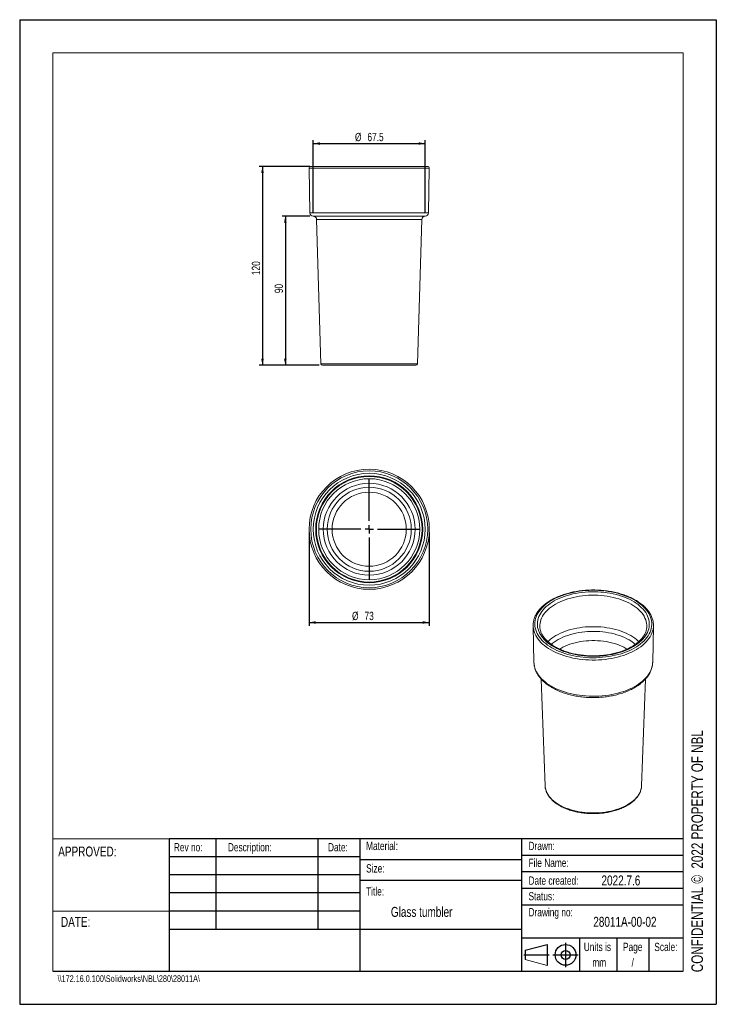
# Model space of a CAD drawing. Header units: millimetres. Extents: x 0 to 210, y 0 to 297.
import ezdxf

# ---------------------------------------------------------------- set-up
doc = ezdxf.new("R2010")
doc.units = ezdxf.units.MM
doc.layers.add('注释', color=7, linetype='Continuous')
doc.styles.add('SLDTEXTSTYLE0', font='TXT', dxfattribs={"width": 0.75})
doc.dimstyles.new('SLDDIMSTYLE0', dxfattribs={"dimtxt": 2.5, "dimasz": 2, "dimexe": 0, "dimexo": 0.0625, "dimtad": 1, "dimdec": 3, "dimlfac": 2, "dimrnd": 1e-09, "dimzin": 12, "dimdsep": 46, "dimtxsty": 'SLDTEXTSTYLE0', "dimsah": 1, "dimcen": 0.09, "dimadec": 0, "dimazin": 3, "dimtfac": 1, "dimtdec": 3, "dimtofl": 0, "dimtmove": 0, "dimatfit": 3, "dimfxl": 0, "dimfrac": 2, "dimtolj": 1, "dimtzin": 12, "dimarcsym": 0})
doc.dimstyles.new('SLDDIMSTYLE1', dxfattribs={"dimtxt": 2.5, "dimasz": 2, "dimexe": 0, "dimexo": 0.0625, "dimtad": 1, "dimdec": 1, "dimlfac": 2, "dimrnd": 1e-09, "dimzin": 12, "dimdsep": 46, "dimtxsty": 'SLDTEXTSTYLE0', "dimsah": 1, "dimcen": 0.09, "dimadec": 0, "dimazin": 3, "dimtfac": 1, "dimtdec": 1, "dimtofl": 0, "dimtmove": 0, "dimatfit": 3, "dimfxl": 0, "dimfrac": 2, "dimtolj": 1, "dimtzin": 12, "dimarcsym": 0})
doc.dimstyles.new('SLDDIMSTYLE2', dxfattribs={"dimtxt": 2.5, "dimasz": 2, "dimexe": 0, "dimexo": 0.0625, "dimtad": 1, "dimdec": 0, "dimlfac": 2, "dimrnd": 1e-09, "dimzin": 12, "dimdsep": 46, "dimtxsty": 'SLDTEXTSTYLE0', "dimsah": 1, "dimcen": 0.09, "dimadec": 0, "dimazin": 3, "dimtfac": 1, "dimtdec": 0, "dimtofl": 0, "dimtmove": 0, "dimatfit": 3, "dimfxl": 0, "dimfrac": 2, "dimtolj": 1, "dimtzin": 12, "dimarcsym": 0})

# ---------------------------------------------------------------- blocks, each defined once
blk = doc.blocks.new('_D')
at = {"layer": '注释', "color": 7}
for p, q in [((87.49, 252.75), (72.19, 252.75)), ((73.19, 252.75), (73.19, 192.75)), ((90.31, 192.75), (72.19, 192.75))]:
    blk.add_line(p, q, dxfattribs=at)
for points in [[(73.19, 252.75), (72.79, 250.75), (73.59, 250.75)], [(73.19, 192.75), (73.59, 194.75), (72.79, 194.75)]]:
    blk.add_solid(points, dxfattribs=at)
at = {"layer": '注释', "color": 7, "insert": (69.97, 219.95), "char_height": 2.5, "attachment_point": 1, "rotation": 90, "style": 'SLDTEXTSTYLE0'}
blk.add_mtext('120', dxfattribs=at)
blk = doc.blocks.new('_D_1')
at = {"layer": '注释', "color": 7}
for p, q in [((87.47, 237.75), (79.08, 237.75)), ((80.08, 237.75), (80.08, 192.75)), ((90.31, 192.75), (79.08, 192.75))]:
    blk.add_line(p, q, dxfattribs=at)
for points in [[(80.08, 237.75), (79.68, 235.75), (80.48, 235.75)], [(80.08, 192.75), (80.48, 194.75), (79.68, 194.75)]]:
    blk.add_solid(points, dxfattribs=at)
at = {"layer": '注释', "color": 7, "insert": (76.86, 214.5), "char_height": 2.5, "attachment_point": 1, "rotation": 90, "style": 'SLDTEXTSTYLE0'}
blk.add_mtext('90', dxfattribs=at)
blk = doc.blocks.new('_D_2')
at = {"layer": '注释', "color": 7}
for p, q in [((88.51, 238.75), (88.51, 260.64)), ((88.51, 259.64), (122.25, 259.64)), ((122.25, 238.75), (122.25, 260.64))]:
    blk.add_line(p, q, dxfattribs=at)
for points in [[(88.51, 259.64), (90.51, 259.24), (90.51, 260.04)], [(122.25, 259.64), (120.25, 260.04), (120.25, 259.24)]]:
    blk.add_solid(points, dxfattribs=at)
at = {"layer": '注释', "color": 7, "char_height": 2.5, "attachment_point": 1, "style": 'SLDTEXTSTYLE0'}
for s, insert in [('%%c', (101.08, 262.86)), ('67.5', (104.83, 262.86))]:
    blk.add_mtext(s, dxfattribs=dict(at, insert=insert))
blk = doc.blocks.new('_D_3')
at = {"layer": '注释', "color": 7}
for p, q in [((87.23, 142.3), (87.23, 114.17)), ((123.49, 142.3), (123.49, 114.17)), ((87.23, 115.17), (123.49, 115.17))]:
    blk.add_line(p, q, dxfattribs=at)
for points in [[(87.23, 115.17), (89.23, 114.77), (89.23, 115.57)], [(123.49, 115.17), (121.49, 115.57), (121.49, 114.77)]]:
    blk.add_solid(points, dxfattribs=at)
at = {"layer": '注释', "color": 7, "char_height": 2.5, "attachment_point": 1, "style": 'SLDTEXTSTYLE0'}
for s, insert in [('%%c', (100.19, 118.4)), ('73', (103.95, 118.4))]:
    blk.add_mtext(s, dxfattribs=dict(at, insert=insert))
blk = doc.blocks.new('SW_CENTERMARKSYMBOL_0')
at = {"layer": '注释', "color": 0}
for p, q in [((0, 2.5), (0, 15.1)), ((-2.5, 0), (-15.1, 0)), ((0, 0), (-1.25, 0)), ((0, 0), (0, 1.25)), ((0, 0), (0, -1.25)), ((0, 0), (1.25, 0)), ((2.5, 0), (15.1, 0)), ((0, -2.5), (0, -15.1))]:
    blk.add_line(p, q, dxfattribs=at)

msp = doc.modelspace()

# ---------------------------------------------------------------- linework, layer by layer
at = {"color": 7, "linetype": 'Continuous', "lineweight": 15}
for p, q in [((87.73159, 252.75), (105.35961, 252.75)), ((105.35961, 252.75), (122.98763, 252.75)), ((87.23166, 252.24127), (87.46746, 238.73255)), ((123.25176, 238.73255), (123.48755, 252.24127)), ((105.35961, 237.75), (88.46731, 237.75)), ((122.25191, 237.75), (105.35961, 237.75)), ((89.51341, 236.77967), (90.80578, 193.23517)), ((119.91344, 193.23517), (121.20581, 236.77967)), ((105.35961, 192.75), (91.30556, 192.75)), ((119.41366, 192.75), (105.35961, 192.75)), ((154.80054, 114.16543), (155.03632, 103.13669)), ((190.8179, 103.13669), (191.05367, 114.16543)), ((157.20694, 98.10699), (158.37648, 65.93739)), ((187.47773, 65.93739), (188.64726, 98.1064)), ((187.47511, 65.87599), (187.47773, 65.93739))]:
    msp.add_line(p, q, dxfattribs=at)
at = {"color": 1, "linetype": 'Continuous', "lineweight": 15}
for p, q in [((105.35961, 252.24127), (87.23166, 252.24127)), ((123.48755, 252.24127), (105.35961, 252.24127)), ((87.46746, 238.73255), (123.25176, 238.73255)), ((121.20581, 236.77967), (89.51341, 236.77967)), ((90.80578, 193.23517), (105.35961, 193.23517)), ((105.35961, 193.23517), (119.91344, 193.23517))]:
    msp.add_line(p, q, dxfattribs=at)
at = {"color": 7, "linetype": 'Continuous', "lineweight": 15, "flags": 128}
for points in [[(160.46222, 107.51414), (161.17421, 107.12536), (161.92254, 106.76002), (162.70488, 106.41925), (163.51881, 106.1041), (164.36183, 105.81556), (165.23132, 105.55451), (166.1246, 105.32176), (167.0389, 105.11803), (167.97141, 104.94394), (168.91923, 104.80004), (169.87944, 104.68677), (170.84907, 104.60449), (171.82513, 104.55344), (172.80459, 104.53378), (173.78443, 104.54558), (174.76162, 104.58879), (175.73313, 104.66329), (176.69598, 104.76884), (177.64718, 104.90512), (178.58378, 105.0717), (179.5029, 105.26808), (180.4017, 105.49364), (181.27739, 105.74769), (182.12728, 106.02944), (182.94872, 106.33802), (183.73919, 106.67248), (184.49624, 107.03178), (185.21753, 107.41481), (185.90083, 107.8204), (186.54403, 108.24728), (187.14514, 108.69413), (187.70231, 109.15958), (188.2138, 109.64219), (188.67805, 110.14046), (189.09361, 110.65285), (189.4592, 111.17778), (189.77369, 111.71363), (190.0361, 112.25875), (190.24564, 112.81144), (190.40164, 113.37), (190.50364, 113.9327), (190.5513, 114.4978), (190.54449, 115.06356), (190.48322, 115.62822), (190.36769, 116.19005), (190.19825, 116.7473), (189.97543, 117.29826), (189.69991, 117.84121), (189.37255, 118.37449), (188.99435, 118.89644), (188.5665, 119.40545), (188.0903, 119.89994), (187.56723, 120.3784), (186.99892, 120.83933), (186.3871, 121.28132), (185.73369, 121.70299), (185.04069, 122.10305), (184.31024, 122.48026), (183.54461, 122.83346), (182.74617, 123.16154), (181.91737, 123.4635), (181.06078, 123.7384), (180.17906, 123.9854), (179.27492, 124.20372), (178.35116, 124.39271), (177.41063, 124.55176), (176.45624, 124.68039), (175.49095, 124.77821), (174.51773, 124.8449), (173.5396, 124.88027), (172.55957, 124.8842), (171.58068, 124.85669), (170.60595, 124.79781), (169.63839, 124.70775), (168.681, 124.58679), (167.73673, 124.4353), (166.80851, 124.25375), (165.8992, 124.04269), (165.01161, 123.8028), (164.14849, 123.5348), (163.3125, 123.23952), (162.50623, 122.91787), (161.73218, 122.57086), (160.99272, 122.19955), (160.29015, 121.80508), (159.62664, 121.38869), (159.00425, 120.95166), (158.42489, 120.49533), (157.89035, 120.02112), (157.40229, 119.53049), (156.96222, 119.02496), (156.5715, 118.5061), (156.23132, 117.9755), (155.94276, 117.43481), (155.70669, 116.8857), (155.52385, 116.32986), (155.3948, 115.76901), (155.31995, 115.20489), (155.29951, 114.63924), (155.33356, 114.07381), (155.422, 113.51035), (155.56454, 112.95059), (155.76074, 112.39628), (156.01001, 111.84911), (156.31157, 111.31079), (156.66448, 110.78297), (157.06766, 110.26729), (157.51986, 109.76534), (158.01969, 109.27868), (158.56559, 108.80881), (159.15589, 108.35717), (159.78875, 107.92517), (160.46222, 107.51414)], [(160.99571, 107.82212), (160.3398, 108.22284), (159.72421, 108.64433), (159.15092, 109.08525), (158.62175, 109.54419), (158.13841, 110.01968), (157.70244, 110.51019), (157.31524, 111.01416), (156.97805, 111.52996), (156.69195, 112.05595), (156.45785, 112.59045), (156.27651, 113.13173), (156.14851, 113.67807), (156.07426, 114.22771), (156.05399, 114.7789), (156.08777, 115.32986), (156.17549, 115.87885), (156.31687, 116.42408), (156.51146, 116.96383), (156.75863, 117.49636), (157.0576, 118.01996), (157.4074, 118.53295), (157.80691, 119.03371), (158.25486, 119.52061), (158.74981, 119.9921), (159.29017, 120.44667), (159.87422, 120.88287), (160.50008, 121.29929), (161.16575, 121.6946), (161.86909, 122.06754), (162.60785, 122.41691), (163.37967, 122.7416), (164.18207, 123.04055), (165.01249, 123.31283), (165.86826, 123.55754), (166.74664, 123.77391), (167.64482, 123.96125), (168.55991, 124.11895), (169.489, 124.24651), (170.4291, 124.34353), (171.37721, 124.40968), (172.33028, 124.44477), (173.28526, 124.44867), (174.23909, 124.42137), (175.18872, 124.36297), (176.1311, 124.27365), (177.06323, 124.15369), (177.9821, 124.00347), (178.88478, 123.82349), (179.76838, 123.61432), (180.63006, 123.37662), (181.46707, 123.11116), (182.27671, 122.81879), (183.05642, 122.50044), (183.80367, 122.15714), (184.51608, 121.78998), (185.19137, 121.40015), (185.82738, 120.98888), (186.42206, 120.5575), (186.97351, 120.10739), (187.47997, 119.63999), (187.93981, 119.15679), (188.35156, 118.65935), (188.7139, 118.14926), (189.02567, 117.62816), (189.28587, 117.0977), (189.49367, 116.5596), (189.6484, 116.01557), (189.74957, 115.46736), (189.79685, 114.91673), (189.79009, 114.36543), (189.72932, 113.81523), (189.61472, 113.26791), (189.44667, 112.7252), (189.2257, 112.18885), (188.95252, 111.66057), (188.62801, 111.14206), (188.2532, 110.63499), (187.8293, 110.14096), (187.35766, 109.66157), (186.8398, 109.19836), (186.27737, 108.75279), (185.67217, 108.32631), (185.02615, 107.92028), (184.34137, 107.536), (183.62003, 107.1747), (182.86444, 106.83754), (182.07701, 106.52559), (181.26027, 106.23987), (180.41684, 105.98127), (179.54942, 105.75064), (178.66079, 105.5487), (177.75379, 105.37611), (176.83132, 105.23342), (175.89635, 105.12109), (174.95187, 105.03947), (174.00091, 104.98883), (173.0465, 104.96933), (172.09171, 104.98103), (171.1396, 105.0239), (170.19321, 105.09779), (169.25558, 105.20248), (168.32971, 105.33762), (167.41857, 105.50278), (166.52507, 105.69743), (165.65209, 105.92096), (164.8024, 106.17264), (163.97874, 106.45167), (163.18375, 106.75715), (162.41997, 107.0881), (161.68984, 107.44348), (160.99571, 107.82212)], [(155.03632, 103.13669), (155.03666, 103.12184), (155.03756, 103.08811)], [(158.37648, 65.93739), (158.39401, 65.66544), (158.44609, 65.27429)]]:
    msp.add_lwpolyline(points, dxfattribs=at)
at = {"color": 1, "linetype": 'Continuous', "lineweight": 15, "flags": 128}
for points in [[(184.32826, 120.69), (183.64605, 121.06156), (182.92757, 121.40959), (182.17526, 121.73292), (181.39165, 122.03044), (180.5794, 122.30116), (179.74126, 122.54416), (178.88006, 122.75861), (177.99872, 122.9438), (177.10022, 123.09908), (176.1876, 123.22395), (175.26394, 123.31797), (174.33238, 123.38083), (173.39606, 123.41231), (172.45816, 123.41231), (171.52184, 123.38083), (170.59028, 123.31797), (169.66662, 123.22395), (168.754, 123.09908), (167.8555, 122.9438), (166.97415, 122.75861), (166.11296, 122.54416), (165.27481, 122.30116), (164.46257, 122.03044), (163.67896, 121.73292), (162.92664, 121.40959), (162.20817, 121.06156), (161.52596, 120.69), (160.88233, 120.29617), (160.27946, 119.8814), (159.71938, 119.4471), (159.20399, 118.99473), (158.73504, 118.52583), (158.31411, 118.04198), (157.94263, 117.54482), (157.62184, 117.03604), (157.35285, 116.51734), (157.13655, 115.9905), (156.97369, 115.45728), (156.86481, 114.9195), (156.81027, 114.37898), (156.80467, 113.99381)], [(189.04945, 113.98945), (189.04395, 114.37898), (188.98941, 114.9195), (188.88053, 115.45728), (188.71766, 115.9905), (188.50137, 116.51734), (188.23237, 117.03604), (187.91159, 117.54482), (187.54011, 118.04198), (187.11918, 118.52583), (186.65022, 118.99473), (186.13484, 119.4471), (185.57476, 119.8814), (184.97189, 120.29617), (184.32826, 120.69)], [(160.10872, 106.89468), (159.42784, 107.30982), (158.78725, 107.74581), (158.18886, 108.20135), (157.63446, 108.67507), (157.1257, 109.16556), (156.66409, 109.67135), (156.25102, 110.19095), (155.88771, 110.72279), (155.57526, 111.26529), (155.31459, 111.81683), (155.10649, 112.37577), (154.95157, 112.94043), (154.86362, 113.41289)], [(159.21884, 109.39703), (159.3748, 109.54614), (159.88377, 109.99287), (160.43688, 110.42177), (161.03224, 110.83138), (161.66786, 111.2203), (162.34158, 111.58724), (163.05111, 111.93094), (163.79406, 112.25024), (164.56792, 112.54406), (165.37006, 112.81141), (166.19777, 113.05139), (167.04825, 113.26317), (167.91862, 113.44605), (168.80594, 113.5994), (169.7072, 113.72272), (170.61936, 113.81556), (171.53933, 113.87764), (172.46399, 113.90873), (173.39022, 113.90873), (174.31489, 113.87764), (175.23486, 113.81556), (176.14701, 113.72272), (177.04828, 113.5994), (177.9356, 113.44605), (178.80597, 113.26317), (179.65645, 113.05139), (180.48416, 112.81141), (181.2863, 112.54406), (182.06015, 112.25024), (182.8031, 111.93094), (183.51264, 111.58724), (184.18635, 111.2203), (184.82197, 110.83138), (185.41734, 110.42177), (185.97045, 109.99287), (186.47942, 109.54614), (186.63328, 109.39907)], [(190.98491, 113.37488), (190.93301, 113.08229), (190.79147, 112.51646), (190.59661, 111.95594), (190.34901, 111.40239), (190.04943, 110.85748), (189.69874, 110.32282), (189.298, 109.80002), (188.8484, 109.29063), (188.35129, 108.79617), (187.80815, 108.31813), (187.22059, 107.85792), (186.59038, 107.41692), (185.91939, 106.99644), (185.20963, 106.59775), (184.46321, 106.22202), (183.68236, 105.87039), (182.86942, 105.5439), (182.0268, 105.24352), (181.15702, 104.97016), (180.26269, 104.72462), (179.34646, 104.50765), (178.41108, 104.31988), (177.45932, 104.16188), (176.49405, 104.03412), (175.51812, 103.93698), (174.53447, 103.87076), (173.54602, 103.83564), (172.55572, 103.83173), (171.56653, 103.85906), (170.5814, 103.91752), (169.60327, 104.00695), (168.63506, 104.12709), (167.67965, 104.27757), (166.73991, 104.45794), (165.81864, 104.66768), (164.91858, 104.90614), (164.04242, 105.17262), (163.19277, 105.46632), (162.37218, 105.78637), (161.58308, 106.13181), (160.82785, 106.50162), (160.10872, 106.89468)], [(183.69686, 109.92692), (183.0335, 110.28761), (182.33397, 110.62475), (181.60077, 110.93714), (180.83652, 111.22365), (180.04395, 111.48327), (179.2259, 111.71506), (178.38531, 111.91819), (177.52518, 112.09194), (176.64859, 112.23568), (175.75868, 112.3489), (174.85863, 112.4312), (173.95166, 112.48227), (173.04103, 112.50194), (172.12999, 112.49014), (171.22181, 112.4469), (170.31973, 112.37239), (169.42698, 112.26687), (168.54676, 112.13071), (167.68223, 111.96441), (166.83646, 111.76856), (166.0125, 111.54386), (165.2133, 111.29112), (164.4417, 111.01123), (163.70049, 110.70521), (162.9923, 110.37415), (162.31967, 110.01923), (161.68502, 109.64172), (161.09061, 109.24298), (160.53858, 108.82443), (160.24788, 108.58125)], [(162.76543, 107.14824), (163.13574, 107.37043), (163.76987, 107.71419), (164.44014, 108.03429), (165.14389, 108.32947), (165.87837, 108.59855), (166.64067, 108.84048), (167.42777, 109.05429), (168.23658, 109.23916), (169.0639, 109.39434), (169.90646, 109.51923), (170.76095, 109.61333), (171.62398, 109.67627), (172.49216, 109.7078), (173.36206, 109.7078), (174.23023, 109.67627), (175.09327, 109.61333), (175.94776, 109.51923), (176.79032, 109.39434), (177.61764, 109.23916), (178.42645, 109.05429), (179.21355, 108.84048), (179.97585, 108.59855), (180.71032, 108.32947), (181.41408, 108.03429), (182.08435, 107.71419), (182.71847, 107.37043), (183.08934, 107.1479)], [(155.03756, 103.08811), (155.0774, 102.55311), (155.17236, 101.98654), (155.32124, 101.42385), (155.52358, 100.86676), (155.77878, 100.31694), (156.08606, 99.77607), (156.44448, 99.2458), (156.85296, 98.72773), (157.31026, 98.22343), (157.81498, 97.73445), (158.3656, 97.26226), (158.96045, 96.80829), (159.59771, 96.37394), (160.27545, 95.9605), (160.99161, 95.56925), (161.74402, 95.20137), (162.53039, 94.85798), (163.34834, 94.54011), (164.19538, 94.24874), (165.06894, 93.98474), (165.96636, 93.74893), (166.88492, 93.54202), (167.82183, 93.36463), (168.77424, 93.21731), (169.73927, 93.1005), (170.71398, 93.01455), (171.69541, 92.95974), (172.68058, 92.93621), (173.6665, 92.94406), (174.65018, 92.98324), (175.62862, 93.05365), (176.59885, 93.15507), (177.55794, 93.28718), (178.50296, 93.4496), (179.43105, 93.64182), (180.33938, 93.86327), (181.22521, 94.11327), (182.08583, 94.39105), (182.91864, 94.69579), (183.72111, 95.02655), (184.49079, 95.38232), (185.22536, 95.76203), (185.92257, 96.16452), (186.58032, 96.58858), (187.19661, 97.03291), (187.76956, 97.49616), (188.29743, 97.97693), (188.77863, 98.47376), (189.21168, 98.98514), (189.59528, 99.50951), (189.92825, 100.04528), (190.2096, 100.59083), (190.43846, 101.1445), (190.61414, 101.70461), (190.7361, 102.26945), (190.80398, 102.83731), (190.8179, 103.13669)], [(162.636, 60.17275), (163.28253, 59.82162), (163.96493, 59.49389), (164.68068, 59.19079), (165.4271, 58.91345), (166.20143, 58.66289), (167.00077, 58.44004), (167.82217, 58.24575), (168.66255, 58.08072), (169.51879, 57.94557), (170.38772, 57.84082), (171.26609, 57.76683), (172.15064, 57.7239), (173.03808, 57.71218), (173.92511, 57.73171), (174.80843, 57.78243), (175.68474, 57.86413), (176.5508, 57.97653), (177.40338, 58.1192), (178.2393, 58.2916), (179.05546, 58.49311), (179.84883, 58.72296), (180.61644, 58.98031), (181.35546, 59.2642), (182.06311, 59.57356), (182.73678, 59.90726), (183.37396, 60.26404), (183.97228, 60.64258), (184.5295, 61.04148), (185.04357, 61.45925), (185.51256, 61.89433), (185.93473, 62.34511), (186.30851, 62.8099), (186.63252, 63.28699), (186.90553, 63.77459), (187.12655, 64.2709), (187.29475, 64.77406), (187.40949, 65.2822), (187.47036, 65.79343), (187.47511, 65.87599)], [(158.44609, 65.27429), (158.46837, 65.1548), (158.59653, 64.64773), (158.778, 64.1461), (159.0121, 63.6518), (159.29797, 63.16666), (159.63453, 62.69248), (160.02055, 62.23103), (160.45458, 61.78402), (160.93501, 61.35312), (161.46005, 60.93993), (162.02775, 60.54598), (162.636, 60.17275)]]:
    msp.add_lwpolyline(points, dxfattribs=at)
at = {"color": 7, "linetype": 'Continuous', "lineweight": 15}
for radius in [18.12802, 17.62802, 16.87354, 16.12366, 15.92298, 15.23072, 13.84708, 12.67079, 11.17145]:
    msp.add_circle((105.35961, 143.3025), radius, dxfattribs=at)
for centre, radius, start, end in [((87.73159, 252.25), 0.5, 90, 181), ((122.98763, 252.25), 0.5, 359, 90), ((88.46731, 238.75), 1, 181, 270), ((88.51385, 236.75), 1, 1.7, 90), ((122.20537, 236.75), 1, 90, 178.3), ((122.25191, 238.75), 1, 270, 359), ((91.30556, 193.25), 0.5, 181.7, 270), ((119.41366, 193.25), 0.5, 270, 358.3), ((160.86646, 114.29444), 6.06723, 174.0132118, 188.3545161), ((184.98884, 114.29435), 6.06616, 351.2818599, 5.7189006)]:
    msp.add_arc(centre, radius, start, end, dxfattribs=at)
at = {"color": 1, "linetype": 'Continuous', "lineweight": 15}
msp.add_arc((177.6872, 99.37176), 12.14608, 49.306505, 60.3446809, dxfattribs=at)
at = {"color": 7, "linetype": 'Continuous', "lineweight": 15}
for points, knots in [([(191.01944, 114.93897), (191.01703, 114.9749), (191.00219, 115.19623), (190.92765, 115.60101), (190.79358, 116.15121), (190.60733, 116.69613), (190.3747, 117.23469), (190.09463, 117.76549), (189.76811, 118.28712), (189.39576, 118.79812), (188.97855, 119.29699), (188.5176, 119.78226), (188.01424, 120.25249), (187.46992, 120.70631), (186.88626, 121.14246), (186.26495, 121.55972), (185.60779, 121.957), (184.91669, 122.33324), (184.19359, 122.68752), (183.4405, 123.01894), (182.65947, 123.3267), (181.85263, 123.61007), (181.02213, 123.86835), (180.17021, 124.10093), (179.29914, 124.30725), (178.41122, 124.48682), (177.5088, 124.63921), (176.59429, 124.76403), (175.6701, 124.86101), (174.73867, 124.9299), (173.80245, 124.97053), (172.86394, 124.98281), (171.9256, 124.96671), (170.98991, 124.92227), (170.05936, 124.8496), (169.1364, 124.74887), (168.22347, 124.62033), (167.32297, 124.4643), (166.43729, 124.28114), (165.56876, 124.0713), (164.71968, 123.83527), (163.89231, 123.57362), (163.08882, 123.28697), (162.31138, 122.97598), (161.56205, 122.6414), (160.84286, 122.284), (160.15577, 121.90463), (159.50268, 121.50418), (158.88542, 121.0836), (158.30578, 120.64394), (157.76548, 120.18631), (157.26614, 119.7119), (156.8093, 119.22201), (156.3964, 118.71802), (156.02874, 118.20146), (155.70742, 117.67392), (155.43352, 117.13709), (155.20736, 116.59272), (155.03088, 116.04251), (154.90209, 115.50107), (154.85721, 115.14187), (154.83561, 114.96896)], [0, 0, 0, 0, 0.003257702, 0.020067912, 0.036899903, 0.053771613, 0.070696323, 0.087681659, 0.104729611, 0.121837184, 0.138997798, 0.156202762, 0.173442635, 0.190708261, 0.207991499, 0.225285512, 0.242584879, 0.259884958, 0.27718257, 0.294475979, 0.311764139, 0.329046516, 0.346322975, 0.36359366, 0.380858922, 0.398119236, 0.415375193, 0.432627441, 0.449876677, 0.467123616, 0.484368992, 0.50161354, 0.518858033, 0.536103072, 0.553349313, 0.570597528, 0.587848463, 0.60510289, 0.622361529, 0.639625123, 0.656894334, 0.674169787, 0.691452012, 0.708741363, 0.726038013, 0.743341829, 0.760652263, 0.777968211, 0.795287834, 0.812607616, 0.829922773, 0.847227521, 0.864514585, 0.881775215, 0.898999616, 0.916177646, 0.933300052, 0.950359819, 0.967353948, 0.984284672, 1, 1, 1, 1]), ([(161.37068, 107.85926), (161.26466, 107.92152), (160.95655, 108.10244), (160.47358, 108.41523), (159.93561, 108.80173), (159.43731, 109.20278), (158.97935, 109.61667), (158.56296, 110.04209), (158.18898, 110.47772), (157.85813, 110.92235), (157.57099, 111.37489), (157.32801, 111.83445), (157.12989, 112.3003), (156.97641, 112.77183), (156.87116, 113.24847), (156.81429, 113.65638), (156.8116, 113.90531), (156.81064, 113.99377)], [0, 0, 0, 0, 0.036764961, 0.106837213, 0.176885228, 0.246930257, 0.316998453, 0.38713112, 0.457383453, 0.52782608, 0.598545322, 0.669640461, 0.741215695, 0.813364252, 0.886142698, 0.959537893, 1, 1, 1, 1]), ([(189.04357, 113.98985), (189.04348, 113.92188), (189.04318, 113.69168), (188.99158, 113.29983), (188.89003, 112.81572), (188.73766, 112.3355), (188.53905, 111.86095), (188.29425, 111.3935), (188.00453, 110.93431), (187.67076, 110.48441), (187.29387, 110.04479), (186.87478, 109.61649), (186.41448, 109.20062), (185.91408, 108.79835), (185.37483, 108.4109), (184.79812, 108.0395), (184.18554, 107.68541), (183.5388, 107.34984), (182.85974, 107.03394), (182.15035, 106.73881), (181.4127, 106.46549), (180.649, 106.21494), (179.86156, 105.98806), (179.05276, 105.78564), (178.22508, 105.6084), (177.38105, 105.45696), (176.52325, 105.33186), (175.65434, 105.23353), (174.77698, 105.16233), (173.89388, 105.1185), (173.00776, 105.1022), (172.12136, 105.11348), (171.23743, 105.15232), (170.35869, 105.21857), (169.48786, 105.31202), (168.62764, 105.43233), (167.78067, 105.57908), (166.94957, 105.75175), (166.13691, 105.94975), (165.34518, 106.17236), (164.5768, 106.41879), (163.83417, 106.68817), (163.11936, 106.97943), (162.43523, 107.29187), (161.85331, 107.58654), (161.50874, 107.78124), (161.37068, 107.85926)], [0, 0, 0, 0, 0.0101834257, 0.0344925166, 0.0587288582, 0.0828139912, 0.1067041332, 0.1303903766, 0.1538890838, 0.1772300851, 0.2004473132, 0.2235731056, 0.2466354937, 0.2696572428, 0.2926560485, 0.3156451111, 0.3386326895, 0.3616246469, 0.384625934, 0.4076395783, 0.4306672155, 0.4537093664, 0.4767658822, 0.4998360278, 0.5229187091, 0.5460125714, 0.5691160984, 0.5922276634, 0.6153456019, 0.6384681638, 0.6615935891, 0.6847201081, 0.7078456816, 0.7309681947, 0.7540858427, 0.7771968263, 0.800299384, 0.8233917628, 0.8464722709, 0.8695392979, 0.8925914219, 0.915627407, 0.9386463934, 0.9616480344, 0.9846327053, 1, 1, 1, 1]), ([(155.04288, 103.08281), (155.04693, 102.95192), (155.05684, 102.63182), (155.12854, 102.12456), (155.24985, 101.56306), (155.42082, 101.00678), (155.63891, 100.45683), (155.90448, 99.91447), (156.21698, 99.38105), (156.57594, 98.85805), (156.98058, 98.34704), (157.42989, 97.84963), (157.9226, 97.36742), (158.45721, 96.90197), (159.03194, 96.45466), (159.64529, 96.02705), (160.13637, 95.71847), (160.42159, 95.55233), (160.48249, 95.51685)], [0, 0, 0, 0, 0.044902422, 0.109804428, 0.174804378, 0.240029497, 0.305585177, 0.371546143, 0.43795239, 0.504808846, 0.57208959, 0.639745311, 0.707712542, 0.775922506, 0.844308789, 0.912812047, 0.981382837, 1, 1, 1, 1]), ([(160.48249, 95.51685), (160.60283, 95.44855), (160.95034, 95.25133), (161.55015, 94.94248), (162.29029, 94.59857), (163.05928, 94.2792), (163.85441, 93.9847), (164.67366, 93.71578), (165.51474, 93.47301), (166.37541, 93.25692), (167.25336, 93.06795), (168.14626, 92.90652), (169.05174, 92.77297), (169.96741, 92.66759), (170.89086, 92.5906), (171.81966, 92.54217), (172.75136, 92.52241), (173.68351, 92.53135), (174.61364, 92.56898), (175.53931, 92.63521), (176.45807, 92.72989), (177.36751, 92.85282), (178.26524, 93.00372), (179.1489, 93.18229), (180.01616, 93.38813), (180.86475, 93.62082), (181.6924, 93.87986), (182.49692, 94.16474), (183.27616, 94.47487), (184.02799, 94.80961), (184.75035, 95.16829), (185.44121, 95.55018), (186.09856, 95.95449), (186.72042, 96.38033), (187.30482, 96.82671), (187.84982, 97.29252), (188.35357, 97.77652), (188.81429, 98.27731), (189.23032, 98.79332), (189.60017, 99.32279), (189.9226, 99.86383), (190.19665, 100.41443), (190.42154, 100.97255), (190.59742, 101.53619), (190.7223, 102.10348), (190.79806, 102.63572), (190.80906, 102.97889), (190.81395, 103.13157)], [0, 0, 0, 0, 0.012041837, 0.034773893, 0.057494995, 0.080204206, 0.102899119, 0.125578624, 0.148242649, 0.170891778, 0.193527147, 0.216150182, 0.23876264, 0.261366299, 0.283963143, 0.306555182, 0.329144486, 0.351733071, 0.37432288, 0.396915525, 0.419513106, 0.442117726, 0.464731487, 0.487356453, 0.509994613, 0.532647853, 0.555317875, 0.578006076, 0.600713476, 0.62344043, 0.646186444, 0.668949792, 0.691727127, 0.714512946, 0.737296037, 0.760063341, 0.782798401, 0.805481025, 0.828087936, 0.850594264, 0.872976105, 0.895213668, 0.917294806, 0.939217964, 0.960993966, 0.982645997, 1, 1, 1, 1]), ([(162.73941, 59.95585), (162.8467, 59.89506), (163.15712, 59.71918), (163.69597, 59.44481), (164.36426, 59.14096), (165.0613, 58.86109), (165.78416, 58.60567), (166.53056, 58.37553), (167.29797, 58.17133), (168.08386, 57.99365), (168.88564, 57.84302), (169.70067, 57.71987), (170.52626, 57.62456), (171.35972, 57.55738), (172.1983, 57.51851), (173.03927, 57.50807), (173.87985, 57.5261), (174.71729, 57.57253), (175.54885, 57.64723), (176.37179, 57.74997), (177.18343, 57.88045), (177.98109, 58.0383), (178.76218, 58.22306), (179.52413, 58.43418), (180.26444, 58.67108), (180.98065, 58.93306), (181.67041, 59.21941), (182.33139, 59.5293), (182.96138, 59.86186), (183.5582, 60.21617), (184.11975, 60.59118), (184.644, 60.98581), (185.12896, 61.39882), (185.57276, 61.82886), (185.97363, 62.27447), (186.32996, 62.73402), (186.64027, 63.20571), (186.90344, 63.68764), (187.11826, 64.17779), (187.28518, 64.67408), (187.39989, 65.17461), (187.46139, 65.57456), (187.46747, 65.80728), (187.46916, 65.87185)], [0, 0, 0, 0, 0.013291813, 0.038457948, 0.063616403, 0.088765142, 0.113902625, 0.139028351, 0.164142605, 0.189246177, 0.214340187, 0.239426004, 0.264505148, 0.289579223, 0.314649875, 0.3397188, 0.364787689, 0.389857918, 0.414931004, 0.440008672, 0.465092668, 0.490184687, 0.515286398, 0.540399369, 0.565525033, 0.590664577, 0.615818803, 0.64098794, 0.666171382, 0.691367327, 0.716572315, 0.741779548, 0.766978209, 0.792155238, 0.817293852, 0.842373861, 0.867373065, 0.892269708, 0.917046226, 0.941693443, 0.966214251, 0.990625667, 1, 1, 1, 1]), ([(158.4514, 65.25016), (158.45632, 65.21365), (158.48372, 65.01035), (158.58104, 64.64377), (158.74508, 64.15265), (158.96067, 63.66849), (159.22215, 63.19234), (159.53029, 62.72588), (159.88387, 62.27073), (160.28186, 61.82857), (160.72292, 61.40107), (161.20527, 60.9897), (161.72783, 60.5964), (162.24042, 60.25151), (162.58928, 60.04481), (162.73941, 59.95585)], [0, 0, 0, 0, 0.017922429, 0.099789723, 0.181894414, 0.264338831, 0.347182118, 0.430438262, 0.514082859, 0.598063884, 0.682315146, 0.7667673, 0.851356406, 0.936028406, 1, 1, 1, 1])]:
    msp.add_open_spline(points, degree=3, knots=knots, dxfattribs=at)
at = {"layer": '注释'}
for p, q in [((0, 297), (210, 297)), ((0, 297), (0, 0)), ((210, 297), (210, 0)), ((200.04161, 49.927), (45.04161, 49.927)), ((45.04161, 49.927), (45.04161, 9.927)), ((59.12755, 49.927), (59.12755, 22.677)), ((89.84637, 49.927), (89.84637, 22.677)), ((102.54161, 49.927), (102.54161, 9.927)), ((151.29161, 49.927), (151.29161, 9.927)), ((200.04161, 44.927), (151.29161, 44.927)), ((102.54161, 44.477), (45.04161, 44.477)), ((102.72592, 43.677), (151.47592, 43.677)), ((102.54161, 39.027), (45.04161, 39.027)), ((200.04161, 39.927), (151.29161, 39.927)), ((102.54161, 37.427), (151.29161, 37.427)), ((102.54161, 33.577), (45.04161, 33.577)), ((200.04161, 34.927), (151.29161, 34.927)), ((200.04161, 29.927), (151.29161, 29.927)), ((102.54161, 28.127), (45.04161, 28.127)), ((45.04161, 22.677), (151.29161, 22.677)), ((200.04161, 19.927), (151.29161, 19.927)), ((152.39728, 16.28319), (158.98694, 18.07297)), ((158.98694, 18.07297), (158.98694, 11.73686)), ((164.55404, 18.50351), (164.55404, 11.18364)), ((168.7325, 19.927), (168.7325, 9.927)), ((180.05872, 19.927), (180.05872, 9.927)), ((189.64469, 20.03351), (189.64469, 10.03351)), ((151.96632, 14.90492), (159.57244, 14.90492)), ((152.39728, 16.28319), (152.39728, 13.52665)), ((160.71745, 14.90492), (168.36447, 14.90492)), ((10, 10), (200, 10)), ((0, 0), (210, 0))]:
    msp.add_line(p, q, dxfattribs=at)
at = {"layer": '注释', "lineweight": 15}
for p, q in [((10, 287), (200, 287)), ((10, 287), (10, 10)), ((200, 287), (200, 10))]:
    msp.add_line(p, q, dxfattribs=at)
at = {"layer": '注释', "color": 7, "lineweight": 0}
for p, q in [((45.04161, 49.927), (10, 49.927)), ((45.04161, 28.127), (10, 28.127))]:
    msp.add_line(p, q, dxfattribs=at)
at = {"layer": '注释', "color": 179, "linetype": 'Continuous', "lineweight": 0}
msp.add_line((152.39728, 13.52665), (158.98694, 11.73686), dxfattribs=at)
at = {"layer": '注释'}
for radius in [3.13898, 1.34919]:
    msp.add_circle((164.55404, 14.90492), radius, dxfattribs=at)

# ---------------------------------------------------------------- block references
at = {"layer": '注释', "color": 7}
msp.add_blockref('SW_CENTERMARKSYMBOL_0', (105.35961, 143.3025), dxfattribs=at)

# ---------------------------------------------------------------- texts
at = {"color": 7, "linetype": 'Continuous', "lineweight": 0, "insert": (202.49296, 9.68335), "char_height": 3.5, "attachment_point": 1, "rotation": 90, "style": 'SLDTEXTSTYLE0'}
msp.add_mtext('CONFIDENTIAL ©  2022 PROPERTY OF NBL', dxfattribs=at)
at = {"layer": '注释', "style": 'SLDTEXTSTYLE0'}
for s, insert, char_height, attachment_point in [('APPROVED:', (11.61335, 47.586), 3, 1), ('Rev no:', (46.48188, 48.63324), 2.5, 1), ('Description:', (62.76413, 48.63324), 2.5, 1), ('Date:', (92.94215, 48.63324), 2.5, 1), ('Material:', (104.42289, 49.02046), 2.5, 1), ('Drawn:', (153.39037, 49.02046), 2.5, 1), ('Size:', (104.42289, 42.25445), 2.5, 1), ('File Name:', (153.39037, 43.93809), 2.5, 1), ('Date created:', (153.39037, 38.56627), 2.5, 1), ('Title:', (104.42289, 35.30613), 2.5, 1), ('Status:', (153.39037, 33.86722), 2.5, 1), ('Drawing no:', (153.39037, 29.02806), 2.5, 1), ('DATE:', (12.4411, 26.3601), 3, 1), ('Units is', (174.15684, 18.55791), 2.5, 2), ('Page', (184.80457, 18.55791), 2.5, 2), ('Scale:', (194.80463, 18.55791), 2.5, 2), ('mm', (174.70632, 13.88505), 2.5, 2), ('/', (184.81325, 13.88505), 2.5, 2), ('\\\\\\\\172.16.0.100\\\\Solidworks\\\\NBL\\\\280\\\\28011A\\\\', (11.42641, 8.74427), 2, 1)]:
    msp.add_mtext(s, dxfattribs=dict(at, insert=insert, char_height=char_height, attachment_point=attachment_point))
at = {"layer": '注释', "color": 7, "char_height": 3, "attachment_point": 1, "style": 'SLDTEXTSTYLE0'}
for s, insert in [('2022.7.6', (175.38797, 38.8573)), ('Glass tumbler', (111.89655, 29.37594)), ('28011A-00-02', (172.91222, 26.38246))]:
    msp.add_mtext(s, dxfattribs=dict(at, insert=insert))

# ---------------------------------------------------------------- dimensions: what is measured, and where the dimension line sits
at = {"layer": '注释', "color": 7}
for base, p1, p2, dimstyle, picture, middle in [((122.25191, 259.63569), (88.51385, 237.75), (122.25191, 237.75), 'SLDDIMSTYLE1', '_D_2', (106.12631, 259.63569)), ((123.48763, 115.17448), (87.23159, 143.3025), (123.48763, 143.3025), 'SLDDIMSTYLE2', '_D_3', (103.85469, 115.17448))]:
    dim = msp.add_linear_dim(base=base, p1=p1, p2=p2, text='%%c<>', dimstyle=dimstyle, dxfattribs=at)
    dim.commit()
    dim.dimension.update_dxf_attribs({"geometry": picture, "text_midpoint": middle, "dimtype": 160})
for base, p1, picture, middle in [((73.19183, 192.75), (88.48606, 252.75), '_D', (73.19183, 222.62435)), ((80.08338, 192.75), (88.46731, 237.75), '_D_1', (80.08338, 216.27975))]:
    dim = msp.add_linear_dim(base=base, p1=p1, p2=(91.30556, 192.75), angle=90, dimstyle='SLDDIMSTYLE0', dxfattribs=at)
    dim.commit()
    dim.dimension.update_dxf_attribs({"geometry": picture, "text_midpoint": middle, "dimtype": 160})

doc.saveas('drawing.dxf')
